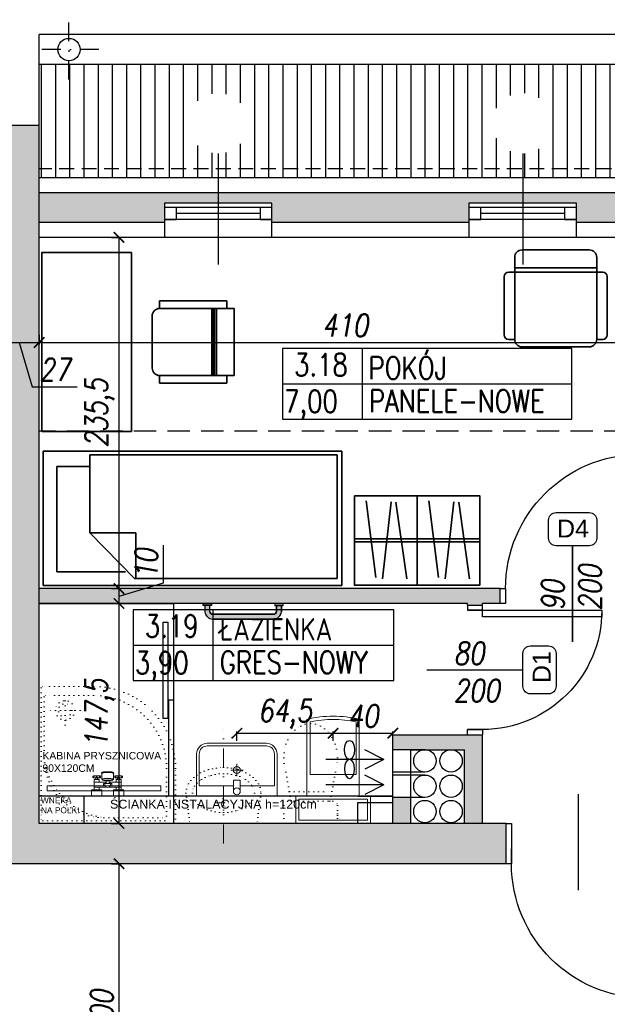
# Model space of a CAD drawing. Header units: millimetres. Extents: x 214604 to 222122, y 23717 to 26152.
# Tile 15 of 26: x 216612 to 217006, y 25053 to 25713. Entities that reach past the tile are written whole.
import ezdxf

# ---------------------------------------------------------------- set-up
doc = ezdxf.new("R2010")
doc.units = ezdxf.units.MM
for name, pattern in [('DASHDOT', [25.4, 12.7, -6.35, 0, -6.35]), ('DASHED', [0.75, 0.5, -0.25]), ('KROPKA2', [3.175, 0, -3.175])]:
    doc.linetypes.add(name, pattern=pattern)
for name, color, linetype in [('A_C.O.', 230, 'Continuous'), ('A_DRZWI_OPIS', 7, 'Continuous'), ('A_inwentaryzacja', 8, 'Continuous'), ('A_INWENTARYZACJA_KRESKI', 8, 'Continuous'), ('A_nowe_1', 1, 'Continuous'), ('A_OPIS_ZMIANY', 2, 'Continuous'), ('A_WYMIARY', 143, 'Continuous'), ('A_ZMIANY', 10, 'Continuous'), ('A_ZMIANY_WYMIARY', 143, 'Continuous')]:
    doc.layers.add(name, color=color, linetype=linetype)
for name, color, linetype, lineweight in [('A_MEBLE', 135, 'Continuous', 35), ('A_SANIT', 170, 'Continuous', 9), ('A_WYBURZENIA', 30, 'KROPKA2', 20)]:
    doc.layers.add(name, color=color, linetype=linetype, lineweight=lineweight)
doc.styles.add('ARIAL', font='arial.ttf')
doc.styles.add('ROMANS', font='romans.shx', dxfattribs={"width": 0.8, "oblique": 10})
doc.dimstyles.new('Kopia AGA1', dxfattribs={"dimtxt": 15, "dimasz": 7, "dimexe": 1.25, "dimexo": 0.625, "dimgap": 4, "dimtad": 1, "dimdec": 1, "dimtxsty": 'ROMANS', "dimblk": 'ARCHTICK', "dimcen": 20, "dimclrd": 256, "dimclrt": 7, "dimadec": 0, "dimazin": 0, "dimtfac": 1, "dimtdec": 1, "dimtmove": 1, "dimatfit": 3, "dimfxl": 5, "dimfxlon": 1, "dimarcsym": 0})

# ---------------------------------------------------------------- blocks, each defined once
blk = doc.blocks.new('*U15')
for p, q in [((0, 0), (0, 100)), ((900, 0), (900, 100))]:
    blk.add_line(p, q)
blk.add_lwpolyline([(0, 0), (0, -900), (43.75, -900), (43.75, 0)], close=True)
blk.add_arc((0, 0), 900, 270, 0)
blk = doc.blocks.new('UMYW1')
for p, q in [((-30.16, -24.42), (-27.01, 0)), ((-0.02, 0), (-27.02, 0)), ((27.01, 0), (-27.01, 0)), ((-0.02, 0), (26.98, 0)), ((30.13, -24.42), (27.01, 0)), ((-0.02, -10.83), (-0.02, -22.2)), ((-5.7, -16.52), (5.66, -16.52))]:
    blk.add_line(p, q)
blk.add_lwpolyline([(-0.02, -40, 0.063362), (9.96, -38.73, 0.076422), (17.63, -35.44, 0.107134), (23.27, -29.95, 0.147477), (24.94, -24.42, 0.147477), (23.27, -18.89, 0.107134), (17.63, -13.4, 0.076422), (9.96, -10.1, 0.063362), (-0.02, -8.83, 0.063362), (-9.99, -10.1, 0.076422), (-17.66, -13.4, 0.107134), (-23.31, -18.89, 0.147477), (-24.97, -24.42, 0.147477), (-23.31, -29.95, 0.107134), (-17.66, -35.44, 0.076422), (-9.99, -38.73, 0.063362)], format="xyb", close=True)
for points in [[(-30.16, -24.42, 0.137171), (-28.09, -31.85, 0.107011), (-21.33, -38.97, 0.081043), (-11.99, -43.34, 0.069017), (-0.02, -45, 0.069017)], [(-0.02, -45, 0.069017), (11.96, -43.34, 0.081043), (21.3, -38.97, 0.107011), (28.05, -31.85, 0.137171), (30.13, -24.42, 0.137171)]]:
    blk.add_lwpolyline(points, format="xyb")
blk.add_circle((-0.02, -16.52), 3.39)
blk = doc.blocks.new('WC')
for p, q in [((18, 0), (-18, 0)), ((-18, 0), (-18, -12)), ((18, 0), (18, -12)), ((18, -12), (18, 0)), ((-13, -15), (-17.7, -40.22)), ((15, -15), (-15, -15)), ((13, -15), (17.72, -40.33)), ((-14.26, -21.31), (14.14, -21.31))]:
    blk.add_line(p, q)
for points in [[(-17.7, -40.22, 0.033868), (-17.97, -44.14, 0.078837), (-16.54, -53.12, 0.088067), (-12.7, -60.3, 0.105301), (-6.64, -65.36, 0.121868), (0, -67)], [(0, -67, 0.121868), (6.64, -65.36, 0.105301), (12.7, -60.3, 0.088067), (16.54, -53.12, 0.078837), (17.97, -44.14, 0.032912), (17.72, -40.33, 0.032912)]]:
    blk.add_lwpolyline(points, format="xyb")
for centre, start, end in [((-15, -12), 180, 270), ((15, -12), 270, 0)]:
    blk.add_arc(centre, 3, start, end)
blk = doc.blocks.new('*U16')
for p, q in [((0, 0), (0, -100)), ((900, 0), (900, -100))]:
    blk.add_line(p, q)
blk.add_lwpolyline([(0, 0), (0, 900), (43.75, 900), (43.75, 0)], close=True)
blk.add_arc((0, 0), 900, 0, 90)
blk = doc.blocks.new('*U10')
for p, q in [((0, 0), (0, -100)), ((-800, 0), (-800, -100))]:
    blk.add_line(p, q)
blk.add_lwpolyline([(0, 0), (0, 800), (-43.75, 800), (-43.75, 0)], close=True)
blk.add_arc((0, 0), 800, 90, 180)
blk = doc.blocks.new('strzałka')
for q in [(-15.73, -8.93), (-41.84, -15.39), (-15.73, -21.86)]:
    blk.add_line((-3.04, -15.39), q)
blk = doc.blocks.new('_ARCHTICK')
at = {"color": 0, "linetype": 'ByBlock', "const_width": 0.15}
blk.add_lwpolyline([(-0.5, -0.5), (0.5, 0.5)], dxfattribs=at)
blk = doc.blocks.new('*D37')
at = {"layer": 'A_WYMIARY', "color": 0, "lineweight": -2, "ltscale": 3, "transparency": 16777216}
for p, q in [((216598.52, 25501.47), (216598.52, 25495.22)), ((216625.52, 25501.47), (216625.52, 25495.22))]:
    blk.add_line(p, q, dxfattribs=at)
at = {"layer": 'A_WYMIARY', "lineweight": -2, "ltscale": 3, "transparency": 16777216}
for p, q in [((216598.52, 25496.47), (216625.52, 25496.47)), ((216612.02, 25496.47), (216620.94, 25466.72)), ((216620.94, 25466.72), (216651.01, 25466.72))]:
    blk.add_line(p, q, dxfattribs=at)
at = {"layer": 'Defpoints', "color": 0, "ltscale": 3, "transparency": 16777216}
for p in [(216598.52, 25595.87), (216625.52, 25576.87), (216625.52, 25496.47)]:
    blk.add_point(p, dxfattribs=at)
at = {"layer": 'A_WYMIARY', "lineweight": -2, "ltscale": 3, "transparency": 16777216, "xscale": 7, "yscale": 7, "zscale": 7, "rotation": 180}
blk.add_blockref('_ARCHTICK', (216598.52, 25496.47), dxfattribs=at)
at = {"layer": 'A_WYMIARY', "lineweight": -2, "ltscale": 3, "transparency": 16777216, "xscale": 7, "yscale": 7, "zscale": 7}
blk.add_blockref('_ARCHTICK', (216625.52, 25496.47), dxfattribs=at)
at = {"layer": 'A_WYMIARY', "color": 7, "ltscale": 3, "transparency": 16777216, "insert": (216635.98, 25478.22), "char_height": 15, "attachment_point": 5, "style": 'ROMANS'}
blk.add_mtext('27', dxfattribs=at)
blk = doc.blocks.new('*D38')
at = {"layer": 'A_WYMIARY', "color": 0, "lineweight": -2, "ltscale": 3, "transparency": 16777216}
for p, q in [((216625.52, 25501.47), (216625.52, 25495.22)), ((217035.52, 25501.47), (217035.52, 25495.22))]:
    blk.add_line(p, q, dxfattribs=at)
at = {"layer": 'A_WYMIARY', "lineweight": -2, "ltscale": 3, "transparency": 16777216}
blk.add_line((216625.52, 25496.47), (217035.52, 25496.47), dxfattribs=at)
at = {"layer": 'Defpoints', "color": 0, "ltscale": 3, "transparency": 16777216}
for p in [(216625.52, 25576.87), (217035.52, 25566.87), (217035.52, 25496.47)]:
    blk.add_point(p, dxfattribs=at)
at = {"layer": 'A_WYMIARY', "lineweight": -2, "ltscale": 3, "transparency": 16777216, "xscale": 7, "yscale": 7, "zscale": 7, "rotation": 180}
blk.add_blockref('_ARCHTICK', (216625.52, 25496.47), dxfattribs=at)
at = {"layer": 'A_WYMIARY', "lineweight": -2, "ltscale": 3, "transparency": 16777216, "xscale": 7, "yscale": 7, "zscale": 7}
blk.add_blockref('_ARCHTICK', (217035.52, 25496.47), dxfattribs=at)
at = {"layer": 'A_WYMIARY', "color": 7, "ltscale": 3, "transparency": 16777216, "insert": (216830.52, 25507.97), "char_height": 15, "attachment_point": 5, "style": 'ROMANS'}
blk.add_mtext('410', dxfattribs=at)
blk = doc.blocks.new('*D61')
at = {"layer": 'A_WYMIARY', "color": 0, "lineweight": -2, "ltscale": 3, "transparency": 16777216}
for p, q in [((216674.03, 25146.87), (216680.28, 25146.87)), ((216684.03, 24946.87), (216677.78, 24946.87))]:
    blk.add_line(p, q, dxfattribs=at)
at = {"layer": 'A_WYMIARY', "lineweight": -2, "ltscale": 3, "transparency": 16777216}
blk.add_line((216679.03, 24946.87), (216679.03, 25146.87), dxfattribs=at)
at = {"layer": 'Defpoints', "color": 0, "ltscale": 3, "transparency": 16777216}
for p in [(216598.52, 25146.87), (216679.03, 25146.87), (217150.52, 24946.87)]:
    blk.add_point(p, dxfattribs=at)
at = {"layer": 'A_WYMIARY', "lineweight": -2, "ltscale": 3, "transparency": 16777216, "xscale": 7, "yscale": 7, "zscale": 7}
for p, rotation in [((216679.03, 25146.87), 90), ((216679.03, 24946.87), 270)]:
    blk.add_blockref('_ARCHTICK', p, dxfattribs=dict(at, rotation=rotation))
at = {"layer": 'A_WYMIARY', "color": 7, "ltscale": 3, "transparency": 16777216, "insert": (216667.53, 25046.87), "char_height": 15, "attachment_point": 5, "rotation": 90, "style": 'ROMANS'}
blk.add_mtext('200', dxfattribs=at)
blk = doc.blocks.new('*D62')
at = {"layer": 'A_WYMIARY', "color": 0, "lineweight": -2, "ltscale": 3, "transparency": 16777216}
for p, q in [((216674.03, 25321.37), (216680.28, 25321.37)), ((216674.03, 25173.87), (216680.28, 25173.87))]:
    blk.add_line(p, q, dxfattribs=at)
at = {"layer": 'A_WYMIARY', "lineweight": -2, "ltscale": 3, "transparency": 16777216}
blk.add_line((216679.03, 25173.87), (216679.03, 25321.37), dxfattribs=at)
at = {"layer": 'Defpoints', "color": 0, "ltscale": 3, "transparency": 16777216}
for p in [(216625.52, 25321.37), (216679.03, 25321.37), (216625.52, 25173.87)]:
    blk.add_point(p, dxfattribs=at)
at = {"layer": 'A_WYMIARY', "lineweight": -2, "ltscale": 3, "transparency": 16777216, "xscale": 7, "yscale": 7, "zscale": 7}
for p, rotation in [((216679.03, 25321.37), 90), ((216679.03, 25173.87), 270)]:
    blk.add_blockref('_ARCHTICK', p, dxfattribs=dict(at, rotation=rotation))
at = {"layer": 'A_WYMIARY', "color": 7, "ltscale": 3, "transparency": 16777216, "insert": (216666.11, 25247.62), "char_height": 15, "attachment_point": 5, "rotation": 90, "style": 'ROMANS'}
blk.add_mtext('147,5', dxfattribs=at)
blk = doc.blocks.new('*D63')
at = {"layer": 'A_WYMIARY', "lineweight": -2, "ltscale": 3, "transparency": 16777216}
for p, q in [((216708.78, 25335.3), (216708.78, 25360.44)), ((216679.03, 25326.37), (216708.78, 25335.3)), ((216679.03, 25321.37), (216679.03, 25331.37))]:
    blk.add_line(p, q, dxfattribs=at)
at = {"layer": 'A_WYMIARY', "color": 0, "lineweight": -2, "ltscale": 3, "transparency": 16777216}
for p, q in [((216674.03, 25331.37), (216680.28, 25331.37)), ((216674.03, 25321.37), (216680.28, 25321.37))]:
    blk.add_line(p, q, dxfattribs=at)
at = {"layer": 'Defpoints', "color": 0, "ltscale": 3, "transparency": 16777216}
for p in [(216627.64, 25331.37), (216679.03, 25331.37), (216625.52, 25321.37)]:
    blk.add_point(p, dxfattribs=at)
at = {"layer": 'A_WYMIARY', "lineweight": -2, "ltscale": 3, "transparency": 16777216, "xscale": 7, "yscale": 7, "zscale": 7}
for p, rotation in [((216679.03, 25331.37), 90), ((216679.03, 25321.37), 270)]:
    blk.add_blockref('_ARCHTICK', p, dxfattribs=dict(at, rotation=rotation))
at = {"layer": 'A_WYMIARY', "color": 7, "ltscale": 3, "transparency": 16777216, "insert": (216697.28, 25347.87), "char_height": 15, "attachment_point": 5, "rotation": 90, "style": 'ROMANS'}
blk.add_mtext('10', dxfattribs=at)
blk = doc.blocks.new('*D64')
at = {"layer": 'A_WYMIARY', "color": 0, "lineweight": -2, "ltscale": 3, "transparency": 16777216}
for p, q in [((216674.03, 25566.87), (216680.28, 25566.87)), ((216674.03, 25331.37), (216680.28, 25331.37))]:
    blk.add_line(p, q, dxfattribs=at)
at = {"layer": 'A_WYMIARY', "lineweight": -2, "ltscale": 3, "transparency": 16777216}
blk.add_line((216679.03, 25331.37), (216679.03, 25566.87), dxfattribs=at)
at = {"layer": 'Defpoints', "color": 0, "ltscale": 3, "transparency": 16777216}
for p in [(216625.52, 25566.87), (216679.03, 25566.87), (216627.64, 25331.37)]:
    blk.add_point(p, dxfattribs=at)
at = {"layer": 'A_WYMIARY', "lineweight": -2, "ltscale": 3, "transparency": 16777216, "xscale": 7, "yscale": 7, "zscale": 7}
for p, rotation in [((216679.03, 25566.87), 90), ((216679.03, 25331.37), 270)]:
    blk.add_blockref('_ARCHTICK', p, dxfattribs=dict(at, rotation=rotation))
at = {"layer": 'A_WYMIARY', "color": 7, "ltscale": 3, "transparency": 16777216, "insert": (216666.11, 25449.12), "char_height": 15, "attachment_point": 5, "rotation": 90, "style": 'ROMANS'}
blk.add_mtext('235,5', dxfattribs=at)
blk = doc.blocks.new('WC_STELAŻ')
at = {"ltscale": 2}
for p, q in [((18, 42.54), (69.59, 42.54)), ((18, 42.54), (18, 7.46)), ((32.68, 40.33), (67.84, 40.33)), ((32.68, 9.67), (32.68, 40.33)), ((18, 7.46), (69.59, 7.46)), ((32.68, 9.67), (67.84, 9.67))]:
    blk.add_line(p, q, dxfattribs=at)
for points in [[(18, 50), (18, 0), (0, 0), (0, 50)], [(16, 48), (16, 2), (2, 2), (2, 48)]]:
    blk.add_lwpolyline(points, close=True)
for centre, radius, start, end in [((-1.47, 25), 70.99, 347.52973, 12.47027), ((-1.38, 25), 73.1, 346.12036, 13.87964)]:
    blk.add_arc(centre, radius, start, end, dxfattribs=at)
blk = doc.blocks.new('LOZKO2')
for p, q in [((0, 0), (0, 200)), ((0, 200), (90, 200)), ((90, 200), (90, 0)), ((9.21, 190.96), (79.83, 190.96)), ((9.21, 144.95), (9.21, 190.96)), ((79.83, 190.96), (79.83, 168.72)), ((4.61, 138.81), (35.31, 168.72)), ((35.31, 168.72), (87.51, 168.72)), ((35.31, 168.72), (35.31, 138.05)), ((87.51, 168.72), (87.51, 3.07)), ((4.61, 3.07), (4.61, 138.81)), ((35.31, 138.05), (4.61, 138.05)), ((90, 0), (0, 0)), ((87.51, 3.07), (4.61, 3.07))]:
    blk.add_line(p, q)
blk = doc.blocks.new('szafa_U_60x40')
for p, q in [((29, 0), (29, 42)), ((31, 0), (31, 42)), ((5.06, 27.61), (56.65, 34.09)), ((4.15, 23.04), (55.84, 17.3)), ((4.24, 6.73), (55.72, 14.08)), ((0, 0), (60, 0))]:
    blk.add_line(p, q)
blk.add_lwpolyline([(60, 42), (60, 0), (0, 0), (0, 42)], close=True)
blk = doc.blocks.new('UMYW_TRAFIC')
at = {"ltscale": 2}
for p, q in [((3.72, 32.59), (12.12, 32.59)), ((12.12, 32.59), (12.12, 27.41)), ((14.94, 30), (19.53, 30)), ((19.53, 34.59), (19.53, 30)), ((19.53, 25.41), (19.53, 30)), ((24.12, 30), (19.53, 30)), ((3.72, 27.41), (12.12, 27.41))]:
    blk.add_line(p, q, dxfattribs=at)
for points in [[(0, 30), (0, 0), (31.54, 0, 0.414214), (39.54, 8), (39.54, 52, 0.414214), (31.54, 60), (0, 60), (0, 30)], [(7.68, 27.41), (7.68, 2), (31.54, 2, 0.414214), (37.54, 8), (37.54, 52, 0.414214), (31.54, 58), (7.68, 58), (7.68, 32.59)]]:
    blk.add_lwpolyline(points, format="xyb", dxfattribs=at)
for centre, radius in [((3.72, 30), 2.59), ((19.53, 30), 2.6)]:
    blk.add_circle(centre, radius, dxfattribs=at)
blk = doc.blocks.new('brodzik_nar_1')
for p, q in [((82, -2), (41, -2)), ((73, -26), (73, -6)), ((83, -35), (83, -3)), ((63, -16), (83, -16)), ((1, -42), (1, -83)), ((2, -84), (34, -84))]:
    blk.add_line(p, q)
blk.add_lwpolyline([(88, 0), (0, 0, 0.414214), (-1, -1), (-1, -89, 0.414214), (0, -90), (34, -90, 0.414214), (89, -35), (89, -1, 0.414214)], format="xyb", close=True)
for radius in [6.5, 4.5]:
    blk.add_circle((73, -16), radius)
for centre, radius, start, end in [((41, -42), 40, 90, 180), ((46.62, -47.62), 45.97, 97.02766, 172.97234), ((82, -3), 1, 0, 90), ((34, -35), 49, 270, 0), ((2, -83), 1, 180, 270)]:
    blk.add_arc(centre, radius, start, end)
blk = doc.blocks.new('Krzeslo')
for p, q in [((-24, 0), (-24, -50)), ((-21, 0), (-24, 0)), ((-21, 0), (21, 0)), ((18, 0), (21, 0)), ((21, 0), (21, -50)), ((-29, -50), (-29, -5)), ((-24, -5), (-29, -5)), ((-29, -5), (-29, -13.42)), ((21, -5), (26, -5)), ((26, -5), (26, -50)), ((-24, -50), (-29, -50)), ((26, -50), (21, -50)), ((16, -55), (-19, -55))]:
    blk.add_line(p, q)
at = {"color": 1}
for p, q in [((-24, -12), (21, -12)), ((-24, -13.26), (21, -13.26)), ((-24, -14.13), (21, -14.13)), ((-24, -14.96), (21, -14.96))]:
    blk.add_line(p, q, dxfattribs=at)
for centre, start, end in [((-19, -50), 180, 270), ((16, -50), 270, 0)]:
    blk.add_arc(centre, 5, start, end)
blk = doc.blocks.new('FOTEL')
for p, q in [((-19, 0), (26, 0)), ((-24, -5), (-24, -60)), ((31, -5), (31, -60)), ((-24, -12), (31, -12)), ((-31, -57), (-31, -18)), ((-24, -15), (-28, -15)), ((-24, -14.96), (31, -14.96)), ((31, -15), (35, -15)), ((38, -18), (38, -57)), ((-24, -60), (-28, -60)), ((26, -65), (-19, -65)), ((35, -60), (31, -60))]:
    blk.add_line(p, q)
for centre, radius, start, end in [((-19, -5), 5, 90, 180), ((26, -5), 5, 0, 90), ((-28, -18), 3, 90, 180), ((35, -18), 3, 0, 90), ((-28, -57), 3, 180, 270), ((35, -57), 3, 270, 0), ((-19, -60), 5, 180, 270), ((26, -60), 5, 270, 0)]:
    blk.add_arc(centre, radius, start, end)
blk = doc.blocks.new('*D96')
at = {"layer": 'A_ZMIANY_WYMIARY', "color": 0, "lineweight": -2, "ltscale": 3, "transparency": 16777216}
for p, q in [((216757.99, 25229.38), (216757.99, 25235.63)), ((216822.52, 25229.38), (216822.52, 25235.63))]:
    blk.add_line(p, q, dxfattribs=at)
at = {"layer": 'A_ZMIANY_WYMIARY', "lineweight": -2, "ltscale": 3, "transparency": 16777216}
blk.add_line((216757.99, 25234.38), (216822.52, 25234.38), dxfattribs=at)
at = {"layer": 'Defpoints', "color": 0, "ltscale": 3, "transparency": 16777216}
for p in [(216822.52, 25234.38), (216757.99, 25209.7), (216822.52, 25206.8)]:
    blk.add_point(p, dxfattribs=at)
at = {"layer": 'A_ZMIANY_WYMIARY', "lineweight": -2, "ltscale": 3, "transparency": 16777216, "xscale": 7, "yscale": 7, "zscale": 7, "rotation": 180}
blk.add_blockref('_ARCHTICK', (216757.99, 25234.38), dxfattribs=at)
at = {"layer": 'A_ZMIANY_WYMIARY', "lineweight": -2, "ltscale": 3, "transparency": 16777216, "xscale": 7, "yscale": 7, "zscale": 7}
blk.add_blockref('_ARCHTICK', (216822.52, 25234.38), dxfattribs=at)
at = {"layer": 'A_ZMIANY_WYMIARY', "color": 7, "ltscale": 3, "transparency": 16777216, "insert": (216790.25, 25247.31), "char_height": 15, "attachment_point": 5, "style": 'ROMANS'}
blk.add_mtext('64,5', dxfattribs=at)
blk = doc.blocks.new('*D97')
at = {"layer": 'A_ZMIANY_WYMIARY', "color": 0, "lineweight": -2, "ltscale": 3, "transparency": 16777216}
for p, q in [((216822.52, 25229.38), (216822.52, 25235.63)), ((216862.52, 25234), (216862.52, 25235.63))]:
    blk.add_line(p, q, dxfattribs=at)
at = {"layer": 'A_ZMIANY_WYMIARY', "lineweight": -2, "ltscale": 3, "transparency": 16777216}
blk.add_line((216822.52, 25234.38), (216862.52, 25234.38), dxfattribs=at)
at = {"layer": 'Defpoints', "color": 0, "ltscale": 3, "transparency": 16777216}
for p in [(216862.52, 25234.38), (216862.52, 25233.37), (216822.52, 25206.8)]:
    blk.add_point(p, dxfattribs=at)
at = {"layer": 'A_ZMIANY_WYMIARY', "lineweight": -2, "ltscale": 3, "transparency": 16777216, "xscale": 7, "yscale": 7, "zscale": 7, "rotation": 180}
blk.add_blockref('_ARCHTICK', (216822.52, 25234.38), dxfattribs=at)
at = {"layer": 'A_ZMIANY_WYMIARY', "lineweight": -2, "ltscale": 3, "transparency": 16777216, "xscale": 7, "yscale": 7, "zscale": 7}
blk.add_blockref('_ARCHTICK', (216862.52, 25234.38), dxfattribs=at)
at = {"layer": 'A_ZMIANY_WYMIARY', "color": 7, "ltscale": 3, "transparency": 16777216, "insert": (216842.52, 25245.88), "char_height": 15, "attachment_point": 5, "style": 'ROMANS'}
blk.add_mtext('40', dxfattribs=at)
blk = doc.blocks.new('strzałkaWO')
for q in [(-15.73, -8.93), (-41.84, -15.39), (-15.73, -21.86)]:
    blk.add_line((-3.04, -15.39), q)
blk.add_ellipse((-25.97, -9.01), major_axis=(0, -6.38), ratio=0.537177)
at = {"extrusion": (0, 0, -1)}
blk.add_ellipse((-25.97, -21.78), major_axis=(0, 6.38), ratio=0.537177, dxfattribs=at)
blk = doc.blocks.new('bateria_TERMOSTATYCZNA')
for p, q in [((6.12, 19.82), (6.12, 11.74)), ((9.54, 19.82), (9.54, 11.74)), ((12.39, 20.35), (12.39, 18.74)), ((13.66, 20.35), (13.66, 15.85)), ((10.95, 14.26), (11.26, 14.66)), ((11.39, 14.74), (15.24, 14.74)), ((12.39, 18.74), (13.66, 17.47)), ((13.66, 18.74), (12.39, 17.47)), ((12.39, 17.47), (12.39, 15.85)), ((15.24, 14.74), (15.54, 14.94)), ((15.63, 14.91), (15.9, 14.71)), ((6.12, 1.71), (6.12, 9.8)), ((10.52, 11.81), (8.49, 11.81)), ((8.49, 9.85), (10.52, 9.85)), ((9.54, 1.71), (9.54, 9.8)), ((10.95, 7.39), (11.26, 6.99)), ((11.39, 6.92), (15.24, 6.92)), ((15.24, 6.92), (15.54, 6.72)), ((15.63, 6.75), (15.9, 6.94)), ((12.39, 4.07), (12.39, 5.68)), ((13.66, 2.8), (12.39, 4.07)), ((12.39, 2.8), (13.66, 4.07)), ((12.39, 1.18), (12.39, 2.8)), ((13.66, 1.18), (13.66, 5.68))]:
    blk.add_line(p, q)
at = {"lineweight": 0}
for p, q in [((11.54, 18.74), (12.39, 18.74)), ((12.39, 17.47), (11.54, 17.47)), ((12.39, 4.07), (11.54, 4.07)), ((11.54, 2.8), (12.39, 2.8))]:
    blk.add_line(p, q, dxfattribs=at)
for points in [[(0, 14.67), (4.4, 14.67), (4.4, 21.53), (0, 21.53)], [(7.02, 8.04), (8.49, 8.04), (8.49, 13.62), (7.02, 13.62)], [(11.26, 16.97), (11.54, 16.97), (11.54, 19.24), (11.26, 19.24)], [(0, 6.86), (4.4, 6.86), (4.4, 0), (0, 0)], [(11.26, 4.57), (11.54, 4.57), (11.54, 2.3), (11.26, 2.3)]]:
    blk.add_lwpolyline(points, close=True)
for points in [[(9.54, 16.4), (11.26, 16.4), (11.26, 19.82), (4.4, 19.82), (4.4, 16.4), (6.12, 16.4)], [(9.54, 5.14), (11.26, 5.14), (11.26, 1.71), (4.4, 1.71), (4.4, 5.14), (6.12, 5.14)]]:
    blk.add_lwpolyline(points)
for centre, start, end in [((7.83, 10.77), 31.37477, 328.62523), ((12.1, 10.82), 149.0513, 210.99397)]:
    blk.add_arc(centre, 1.86, start, end)
for centre, major_axis, ratio in [((13.02, 20.35), (-0.635, 0), 0.719101), ((11.1, 10.83), (0, 3.54), 0.173354), ((13.02, 5.68), (-0.635, 0), 0.719101)]:
    blk.add_ellipse(centre, major_axis=major_axis, ratio=ratio)
for centre, major_axis, ratio, start_param, end_param in [((11.39, 10.83), (0, 3.91), 0.173372, 2.893815, 6.530963), ((15.24, 10.83), (0, 3.91), 0.173686, 3.141593, 6.283185), ((15.54, 10.83), (0, 4.11), 0.173567, 3.141593, 6.283185), ((15.83, 10.83), (0, 3.91), 0.173684, 3.248356, 6.176422)]:
    blk.add_ellipse(centre, major_axis=major_axis, ratio=ratio, start_param=start_param, end_param=end_param)
at = {"extrusion": (0, 0, -1)}
for centre in [(13.02, 15.85), (13.02, 1.18)]:
    blk.add_ellipse(centre, major_axis=(-0.635, 0), ratio=0.719101, dxfattribs=at)
blk = doc.blocks.new('hewi4')
at = {"ltscale": 0.1, "transparency": 33554600}
h = blk.add_hatch(color=256, dxfattribs=at)
h.dxf.hatch_style = 1
h.paths.add_polyline_path([(-6.93, 65.5, 0.390638), (-13.02, 58.9), (-13.02, 8.11, 0.390638), (-6.93, 1.5), (-6.93, 1.5), (-1.51, 1.5), (-1.51, 5.5), (-6.73, 5.5, -0.376944), (-9.02, 8.11), (-9.02, 58.9, -0.376944), (-6.73, 61.5), (-1.51, 61.5), (-1.51, 65.5), (-6.93, 65.5)])
h.paths.add_polyline_path([(-1.51, 60), (-1.51, 67.01), (0, 67.01), (0, 60)])
h.paths.add_polyline_path([(-1.51, 7.01), (-1.51, 0), (0, 0), (0, 7.01)])
at = {"linetype": 'Continuous'}
for p, q in [((-13.02, 8.11), (-13.02, 58.9)), ((-9.02, 58.9), (-9.02, 8.11)), ((-1.51, 65.5), (-6.93, 65.5)), ((-6.73, 61.5), (-1.51, 61.5)), ((-1.51, 1.5), (-6.93, 1.5)), ((-6.73, 5.5), (-1.51, 5.5))]:
    blk.add_line(p, q, dxfattribs=at)
for points in [[(-1.51, 60), (-1.51, 67.01), (0, 67.01), (0, 60), (-1.51, 60)], [(-1.51, 7.01), (-1.51, 0), (0, 0), (0, 7.01), (-1.51, 7.01)]]:
    blk.add_lwpolyline(points, close=True, dxfattribs=at)
at = {"ltscale": 0.1, "transparency": 33554600}
for points in [[(-1.51, 60), (-1.51, 67.01), (0, 67.01), (0, 60)], [(-1.51, 7.01), (-1.51, 0), (0, 0), (0, 7.01)]]:
    blk.add_lwpolyline(points, close=True, dxfattribs=at)
blk.add_lwpolyline([(-6.93, 65.5, 0.390638), (-13.02, 58.9), (-13.02, 8.11, 0.390638), (-6.93, 1.5), (-6.93, 1.5), (-1.51, 1.5), (-1.51, 5.5), (-6.73, 5.5, -0.376944), (-9.02, 8.11), (-9.02, 58.9, -0.376944), (-6.73, 61.5), (-1.51, 61.5), (-1.51, 65.5), (-6.93, 65.5)], format="xyb", close=True, dxfattribs=at)
at = {"linetype": 'Continuous'}
for centre, radius, start, end in [((-6.39, 58.9), 6.63, 94.65006, 180.00016), ((-6.39, 58.9), 2.63, 97.38558, 180.00016), ((-6.39, 8.11), 6.63, 179.99984, 265.34994), ((-6.39, 8.11), 2.63, 179.99984, 262.61442)]:
    blk.add_arc(centre, radius, start, end, dxfattribs=at)

msp = doc.modelspace()

# ---------------------------------------------------------------- hatches: boundary and pattern name
at = {"layer": 'A_inwentaryzacja', "ltscale": 3}
h = msp.add_hatch(dxfattribs=at)
h.set_pattern_fill('ANSI31', color=256, scale=3, angle=45)
h.paths.add_polyline_path([(217183.8, 25643.4, -0.414214), (217163.52, 25623.12), (217163.52, 25612.87), (217428.02, 25612.87), (217358.02, 25682.87), (216625.52, 25682.87), (216625.52, 25612.87), (216745.52, 25612.87), (216745.52, 25623.12, -0.414214), (216725.23, 25643.4, -1), (216765.8, 25643.4, -0.414214), (216745.52, 25623.12), (216745.52, 25612.87), (216949.52, 25612.87), (216949.52, 25623.12, -0.414214), (216929.23, 25643.4, -1), (216969.8, 25643.4, -0.414214), (216949.52, 25623.12), (216949.52, 25612.87), (217163.52, 25612.87), (217163.52, 25623.12, -0.414214), (217143.23, 25643.4, -1)])
h.paths.add_polyline_path([(217163.52, 25612.87), (216949.52, 25612.87), (216949.52, 25606.87), (217163.52, 25606.87)])
h.paths.add_polyline_path([(216949.52, 25612.87), (216745.52, 25612.87), (216745.52, 25606.87), (216949.52, 25606.87)])
h.paths.add_polyline_path([(217428.02, 25612.87), (217163.52, 25612.87), (217163.52, 25606.87), (217434.02, 25606.87)])
h.paths.add_polyline_path([(216745.52, 25612.87), (216625.52, 25612.87), (216625.52, 25606.87), (216745.52, 25606.87)])
at = {"layer": 'A_INWENTARYZACJA_KRESKI', "ltscale": 3}
h = msp.add_hatch(color=256, dxfattribs=at)
h.dxf.hatch_style = 1
h.paths.add_polyline_path([(216938.52, 25173.87), (216874.52, 25173.87), (216625.52, 25173.87), (216625.52, 25641.87), (216519.02, 25641.87), (216519.02, 25629.87), (216522.02, 25629.87), (216522.02, 25621.87), (216522.02, 25595.87), (216598.52, 25595.87), (216598.52, 25146.87), (216938.52, 25146.87)])
h = msp.add_hatch(color=256, dxfattribs=at)
h.dxf.hatch_style = 1
h.paths.add_polyline_path([(216745.52, 25596.87), (216625.52, 25596.87), (216625.52, 25576.87), (216709.52, 25576.87), (216709.52, 25589.87), (216745.52, 25589.87)])
h.paths.add_polyline_path([(216913.52, 25589.87), (216949.52, 25589.87), (216949.52, 25596.87), (216745.52, 25596.87), (216745.52, 25589.87), (216781.52, 25589.87), (216781.52, 25576.87), (216913.52, 25576.87)])
h.paths.add_polyline_path([(217127.52, 25589.87), (217163.52, 25589.87), (217163.52, 25596.87), (216949.52, 25596.87), (216949.52, 25589.87), (216985.52, 25589.87), (216985.52, 25576.87), (217127.52, 25576.87)])
h.paths.add_polyline_path([(217464.02, 25612.87), (217444.02, 25612.87), (217444.02, 25596.87), (217163.52, 25596.87), (217163.52, 25589.87), (217199.52, 25589.87), (217199.52, 25576.87), (217464.02, 25576.87)])
h = msp.add_hatch(color=256, dxfattribs=at)
h.dxf.hatch_style = 1
h.paths.add_polyline_path([(216934.52, 25331.37), (216625.52, 25331.37), (216625.52, 25321.37), (216912.52, 25321.37), (216912.52, 25320.37), (216922.52, 25320.37), (216922.52, 25321.37), (216934.52, 25321.37)])
h = msp.add_hatch(color=256, dxfattribs=at)
h.dxf.hatch_style = 1
h.paths.add_polyline_path([(216922.52, 25233.37), (216862.52, 25233.37), (216862.52, 25223.37), (216883.63, 25223.37, -0.025745), (216884.4, 25223.37), (216901.13, 25223.37, -0.025745), (216901.9, 25223.37), (216910.52, 25223.37), (216910.52, 25173.87), (216922.52, 25173.87)])
h = msp.add_hatch(color=256, dxfattribs=at)
h.dxf.hatch_style = 1
h.paths.add_polyline_path([(216874.52, 25191.38), (216862.52, 25191.38), (216862.52, 25173.87), (216874.52, 25173.87)])

# ---------------------------------------------------------------- linework, layer by layer
at = {"layer": 'A_DRZWI_OPIS'}
for points in [[(216999.11, 25377.37), (216999.11, 25365.17, -0.414214), (216994.11, 25360.17), (216971.93, 25360.17, -0.414214), (216966.93, 25365.17), (216966.93, 25377.37, -0.414214), (216971.93, 25382.37), (216994.11, 25382.37, -0.414214)], [(216954.73, 25292.96), (216966.94, 25292.96, -0.414214), (216971.94, 25287.96), (216971.94, 25265.78, -0.414214), (216966.94, 25260.78), (216954.73, 25260.78, -0.414214), (216949.73, 25265.78), (216949.73, 25287.96, -0.414214)]]:
    msp.add_lwpolyline(points, format="xyb", close=True, dxfattribs=at)
at = {"layer": 'A_inwentaryzacja', "linetype": 'DASHDOT'}
for p, q in [((216645.52, 25672.87), (216645.52, 25712.87)), ((216665.52, 25692.87), (216625.52, 25692.87))]:
    msp.add_line(p, q, dxfattribs=at)
at = {"layer": 'A_inwentaryzacja', "ltscale": 3}
for p, q in [((217434.02, 25702.87), (216625.52, 25702.87)), ((216625.52, 25173.87), (216625.52, 25702.87)), ((217474.02, 25682.87), (216625.52, 25682.87)), ((216625.52, 25641.87), (216283.52, 25641.87)), ((216745.52, 25623.12), (216745.52, 25548.82)), ((216949.52, 25623.12), (216949.52, 25548.82)), ((217434.02, 25606.87), (216625.52, 25606.87)), ((217444.02, 25596.87), (216625.52, 25596.87)), ((216781.52, 25589.87), (216709.52, 25589.87)), ((216709.52, 25589.87), (216709.52, 25566.87)), ((216781.52, 25586.87), (216709.52, 25586.87)), ((216781.52, 25566.87), (216781.52, 25589.87)), ((216985.52, 25589.87), (216913.52, 25589.87)), ((216913.52, 25589.87), (216913.52, 25566.87)), ((216985.52, 25586.87), (216913.52, 25586.87)), ((216985.52, 25566.87), (216985.52, 25589.87)), ((216781.52, 25578.87), (216709.52, 25578.87)), ((216773.52, 25582.87), (216717.52, 25582.87)), ((216985.52, 25578.87), (216913.52, 25578.87)), ((216977.52, 25582.87), (216921.52, 25582.87)), ((216709.52, 25576.87), (216625.52, 25576.87)), ((216709.52, 25576.87), (216625.52, 25576.87)), ((216913.52, 25576.87), (216781.52, 25576.87)), ((216913.52, 25576.87), (216781.52, 25576.87)), ((217127.52, 25576.87), (216985.52, 25576.87)), ((217127.52, 25576.87), (216985.52, 25576.87)), ((218933.52, 25566.87), (216625.52, 25566.87)), ((216983.02, 25295.74), (216983.02, 25360.17)), ((216934.52, 25331.37), (216625.52, 25331.37)), ((216934.52, 25321.37), (216934.52, 25331.37)), ((216912.52, 25321.37), (216625.52, 25321.37)), ((216912.52, 25320.37), (216912.52, 25321.37)), ((216912.52, 25320.37), (216922.52, 25320.37)), ((216934.52, 25321.37), (216922.52, 25321.37)), ((216922.52, 25320.37), (216922.52, 25321.37)), ((216885.3, 25276.87), (216949.73, 25276.87)), ((216862.52, 25173.87), (216862.52, 25233.37)), ((216862.52, 25233.37), (216922.52, 25233.37)), ((216922.52, 25173.87), (216922.52, 25233.37)), ((216884.4, 25223.37), (216862.52, 25223.37)), ((216874.52, 25223.37), (216910.52, 25223.37)), ((216874.52, 25173.87), (216874.52, 25223.37)), ((216910.52, 25173.87), (216910.52, 25223.37)), ((216884.02, 25208.38), (216862.52, 25208.38)), ((216884.02, 25206.38), (216862.52, 25206.38)), ((216884.02, 25191.38), (216862.52, 25191.38)), ((216987.02, 25129.22), (216987.02, 25193.65)), ((216839.02, 25173.87), (216839.02, 25187.87)), ((216839.02, 25187.87), (216862.52, 25187.87)), ((216874.52, 25173.87), (216625.52, 25173.87)), ((216938.52, 25173.87), (216874.52, 25173.87)), ((216938.52, 25173.87), (216922.52, 25173.87)), ((216938.52, 25146.87), (216938.52, 25173.87)), ((216938.52, 25146.87), (216598.52, 25146.87))]:
    msp.add_line(p, q, dxfattribs=at)
at = {"layer": 'A_inwentaryzacja', "linetype": 'DASHED', "ltscale": 20}
msp.add_line((217474.02, 25612.87), (216625.52, 25612.87), dxfattribs=at)
at = {"layer": 'A_inwentaryzacja', "linetype": 'DASHED', "ltscale": 30}
msp.add_line((217604.02, 25436.87), (216625.52, 25436.87), dxfattribs=at)
at = {"layer": 'A_inwentaryzacja', "ltscale": 3}
for points in [[(216709.52, 25578.87), (216717.52, 25578.87), (216717.52, 25586.87), (216709.52, 25586.87)], [(216773.52, 25578.87), (216781.52, 25578.87), (216781.52, 25586.87), (216773.52, 25586.87)], [(216913.52, 25578.87), (216921.52, 25578.87), (216921.52, 25586.87), (216913.52, 25586.87)], [(216977.52, 25578.87), (216985.52, 25578.87), (216985.52, 25586.87), (216977.52, 25586.87)]]:
    msp.add_lwpolyline(points, close=True, dxfattribs=at)
for points in [[(216934.52, 25331.37), (216938.02, 25331.37), (216938.02, 25321.37), (216934.52, 25321.37)], [(216912.52, 25320.37), (216912.52, 25316.87), (216922.52, 25316.87), (216922.52, 25320.37)], [(216912.52, 25233.37), (216912.52, 25236.87), (216922.52, 25236.87), (216922.52, 25233.37)], [(216938.52, 25173.87), (216942.02, 25173.87), (216942.02, 25146.87), (216938.52, 25146.87)]]:
    msp.add_lwpolyline(points, dxfattribs=at)
for centre in [(216645.52, 25692.87), (216884.02, 25215.88), (216901.52, 25215.88), (216884.02, 25198.88), (216901.52, 25198.88), (216884.02, 25181.88), (216901.52, 25181.88)]:
    msp.add_circle(centre, 7.5, dxfattribs=at)
at = {"layer": 'A_MEBLE', "ltscale": 3}
msp.add_lwpolyline([(216687.3, 25556.75), (216627.3, 25556.75), (216627.3, 25436.75), (216687.3, 25436.75), (216687.3, 25556.75)], dxfattribs=at)
at = {"layer": 'A_nowe_1', "ltscale": 0.5}
msp.add_lwpolyline([(216625.52, 25192.12), (216625.52, 25321.37), (216715.52, 25321.37), (216715.52, 25192.12), (216625.52, 25192.12)], dxfattribs=at)
for points in [[(216711.66, 25244.31), (216708.66, 25244.31), (216708.66, 25308.94), (216711.66, 25308.94)], [(216715.52, 25192.12), (216712.52, 25192.12), (216712.52, 25256.75), (216715.52, 25256.75)]]:
    msp.add_lwpolyline(points, close=True, dxfattribs=at)
at = {"layer": 'A_OPIS_ZMIANY', "ltscale": 5}
for p, q in [((216841.88, 25492.49), (216841.88, 25444.99)), ((216788.48, 25468.74), (216982.47, 25468.74)), ((216741.91, 25317.23), (216741.91, 25269.73)), ((216688.51, 25293.48), (216863.13, 25293.48))]:
    msp.add_line(p, q, dxfattribs=at)
at = {"layer": 'A_OPIS_ZMIANY', "ltscale": 3}
for p, q in [((216983.02, 25360.17), (216983.02, 25295.74)), ((216885.3, 25276.87), (216949.73, 25276.87))]:
    msp.add_line(p, q, dxfattribs=at)
at = {"layer": 'A_OPIS_ZMIANY', "ltscale": 5}
for points in [[(216788.48, 25444.99), (216982.47, 25444.99), (216982.47, 25492.49), (216788.48, 25492.49)], [(216688.51, 25269.73), (216863.13, 25269.73), (216863.13, 25317.23), (216688.51, 25317.23)]]:
    msp.add_lwpolyline(points, close=True, dxfattribs=at)
at = {"layer": 'A_SANIT'}
msp.add_lwpolyline([(216706.95, 25195.74), (216630.94, 25195.74), (216630.94, 25199.22), (216706.95, 25199.22)], close=True, dxfattribs=at)
at = {"layer": 'A_WYBURZENIA', "linetype": 'DASHDOT'}
msp.add_line((216749, 25160.54), (216749, 25237.21), dxfattribs=at)
at = {"layer": 'A_ZMIANY', "ltscale": 3}
for p, q in [((216655.52, 25192.12), (216655.52, 25173.87)), ((216715.52, 25192.12), (216715.52, 25173.87))]:
    msp.add_line(p, q, dxfattribs=at)
for points in [[(216862.52, 25192.12), (216625.52, 25192.12)], [(216839.02, 25192.12), (216862.52, 25192.12)]]:
    msp.add_lwpolyline(points, dxfattribs=at)

# ---------------------------------------------------------------- block references
at = {"layer": 'A_C.O.', "ltscale": 0.1, "transparency": 33554600, "xscale": 0.8, "yscale": 0.8, "zscale": 0.8, "rotation": 89.99999999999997}
msp.add_blockref('hewi4', (216789.01, 25321.37), dxfattribs=at)
at = {"layer": 'A_inwentaryzacja', "ltscale": 3, "xscale": -1, "rotation": 180}
for p in [(216859.43, 25201.48), (216859.43, 25184.49)]:
    msp.add_blockref('strzałka', p, dxfattribs=at)
at = {"layer": 'A_inwentaryzacja', "ltscale": 3, "xscale": -0.1, "yscale": 0.1, "zscale": 0.1}
msp.add_blockref('*U15', (217032.02, 25146.87), dxfattribs=at)
at = {"layer": 'A_MEBLE'}
msp.add_blockref('FOTEL', (216968.17, 25558.51), dxfattribs=at)
at = {"layer": 'A_MEBLE', "ltscale": 3, "xscale": -1, "rotation": 270}
msp.add_blockref('Krzeslo', (216756.26, 25498.25), dxfattribs=at)
at = {"layer": 'A_MEBLE', "rotation": 90}
for name, p in [('LOZKO2', (216828.29, 25333.49)), ('szafa_U_60x40', (216878.72, 25333.68)), ('szafa_U_60x40', (216920.72, 25333.68))]:
    msp.add_blockref(name, p, dxfattribs=at)
at = {"layer": 'A_SANIT', "xscale": -1, "rotation": 270}
msp.add_blockref('WC_STELAŻ', (216797.52, 25174.12), dxfattribs=at)
at = {"layer": 'A_SANIT', "xscale": -0.9, "yscale": 0.9, "zscale": 0.9, "rotation": 270}
msp.add_blockref('UMYW_TRAFIC', (216730.99, 25192.12), dxfattribs=at)
at = {"layer": 'A_SANIT', "rotation": 89.99999999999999}
msp.add_blockref('bateria_TERMOSTATYCZNA', (216682.19, 25192.12), dxfattribs=at)
at = {"layer": 'A_WYBURZENIA', "ltscale": 3, "rotation": 90}
msp.add_blockref('brodzik_nar_1', (216626.92, 25176.75), dxfattribs=at)
at = {"layer": 'A_WYBURZENIA', "ltscale": 3, "xscale": -1, "rotation": 180}
msp.add_blockref('WC', (216807.41, 25173.87), dxfattribs=at)
at = {"layer": 'A_WYBURZENIA', "ltscale": 3, "xscale": -0.8333333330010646, "yscale": 0.8333333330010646, "zscale": 0.8333333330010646, "rotation": 180}
msp.add_blockref('UMYW1', (216749.02, 25173.87), dxfattribs=at)
at = {"layer": 'A_ZMIANY', "ltscale": 3, "xscale": -0.1, "yscale": 0.1, "zscale": 0.1}
msp.add_blockref('*U16', (217028.02, 25331.37), dxfattribs=at)
at = {"layer": 'A_ZMIANY', "ltscale": 3, "xscale": -0.1, "yscale": 0.1, "zscale": 0.1, "rotation": 270}
msp.add_blockref('*U10', (216922.52, 25316.87), dxfattribs=at)
at = {"layer": 'A_ZMIANY', "ltscale": 3}
msp.add_blockref('strzałkaWO', (216859.43, 25232.26), dxfattribs=at)

# ---------------------------------------------------------------- texts
at = {"layer": 'A_DRZWI_OPIS', "insert": (216967.87, 25377.67), "char_height": 12, "attachment_point": 1, "style": 'ARIAL'}
msp.add_mtext_dynamic_manual_height_columns(' D4', width=51.4585, gutter_width=60, heights=[0], dxfattribs=at)
at = {"layer": 'A_DRZWI_OPIS', "insert": (216956.25, 25263.41), "char_height": 12, "attachment_point": 1, "rotation": 90, "style": 'ARIAL'}
msp.add_mtext_dynamic_manual_height_columns(' D1', width=51.4585, gutter_width=60, heights=[0], dxfattribs=at)
at = {"layer": 'A_OPIS_ZMIANY', "ltscale": 5, "style": 'ROMANS', "width": 0.8}
for s, p in [('3.18', (216796.35, 25474.03)), ('POKÓJ', (216846.27, 25471.81)), ('7,00', (216789.68, 25449.46)), ('PANELE-NOWE', (216846.51, 25449.75)), ('3.19', (216696.37, 25298.77)), ('ŁAZIENKA', (216746.3, 25296.56)), ('3,90', (216689.71, 25274.21)), ('GRES-NOWY', (216746.54, 25274.49))]:
    msp.add_text(s, height=15, dxfattribs=at).set_placement(p)
at = {"layer": 'A_OPIS_ZMIANY', "ltscale": 5, "insert": (216962.22, 25316.59), "char_height": 15, "attachment_point": 1, "rotation": 90, "style": 'ROMANS'}
msp.add_mtext_dynamic_manual_height_columns('90\\P200', width=61.2498, gutter_width=75, heights=[0], dxfattribs=at)
at = {"layer": 'A_OPIS_ZMIANY', "ltscale": 5, "insert": (216903.29, 25295.52), "char_height": 15, "attachment_point": 1, "style": 'ROMANS'}
msp.add_mtext_dynamic_manual_height_columns('80\\P200', width=61.2498, gutter_width=75, heights=[0], dxfattribs=at)
at = {"layer": 'A_OPIS_ZMIANY', "ltscale": 3, "attachment_point": 1, "style": 'ARIAL'}
for s, insert, char_height in [('KABINA PRYSZNICOWA \\P90X120CM', (216627.68, 25221.84), 5), ('WNĘKA \\PNA PÓŁKI', (216626.72, 25191.47), 4), ('ŚCIANKA INSTALACYJNA h=120cm', (216673, 25189.84), 6)]:
    msp.add_mtext_dynamic_manual_height_columns(s, width=152.9303, gutter_width=75, heights=[0], dxfattribs=dict(at, insert=insert, char_height=char_height))

# ---------------------------------------------------------------- dimensions: what is measured, and where the dimension line sits
at = {"layer": 'A_WYMIARY', "ltscale": 3}
for base, p1, p2, picture, middle in [((216625.52, 25496.47), (216598.52, 25595.87), (216625.52, 25576.87), '*D37', (216624.94, 25478.22)), ((217035.52, 25496.47), (216625.52, 25576.87), (217035.52, 25566.87), '*D38', (216830.52, 25507.97))]:
    dim = msp.add_linear_dim(base=base, p1=p1, p2=p2, dimstyle='Kopia AGA1', dxfattribs=at)
    dim.commit()
    dim.dimension.update_dxf_attribs({"geometry": picture, "text_midpoint": middle})
for base, p1, p2, picture, middle in [((216679.03, 25566.87), (216627.64, 25331.37), (216625.52, 25566.87), '*D64', (216666.11, 25449.12)), ((216679.03, 25331.37), (216625.52, 25321.37), (216627.64, 25331.37), '*D63', (216697.28, 25339.3)), ((216679.03, 25321.37), (216625.52, 25173.87), (216625.52, 25321.37), '*D62', (216666.11, 25247.62)), ((216679.03, 25146.87), (217150.52, 24946.87), (216598.52, 25146.87), '*D61', (216667.53, 25046.87))]:
    dim = msp.add_linear_dim(base=base, p1=p1, p2=p2, angle=90, dimstyle='Kopia AGA1', dxfattribs=at)
    dim.commit()
    dim.dimension.update_dxf_attribs({"geometry": picture, "text_midpoint": middle})
at = {"layer": 'A_ZMIANY_WYMIARY', "ltscale": 3}
for base, p1, p2, picture, middle in [((216822.52, 25234.38), (216757.99, 25209.7), (216822.52, 25206.8), '*D96', (216790.25, 25247.31)), ((216862.52, 25234.38), (216822.52, 25206.8), (216862.52, 25233.37), '*D97', (216842.52, 25245.88))]:
    dim = msp.add_linear_dim(base=base, p1=p1, p2=p2, dimstyle='Kopia AGA1', dxfattribs=at)
    dim.commit()
    dim.dimension.update_dxf_attribs({"geometry": picture, "text_midpoint": middle})

doc.saveas('drawing.dxf')
